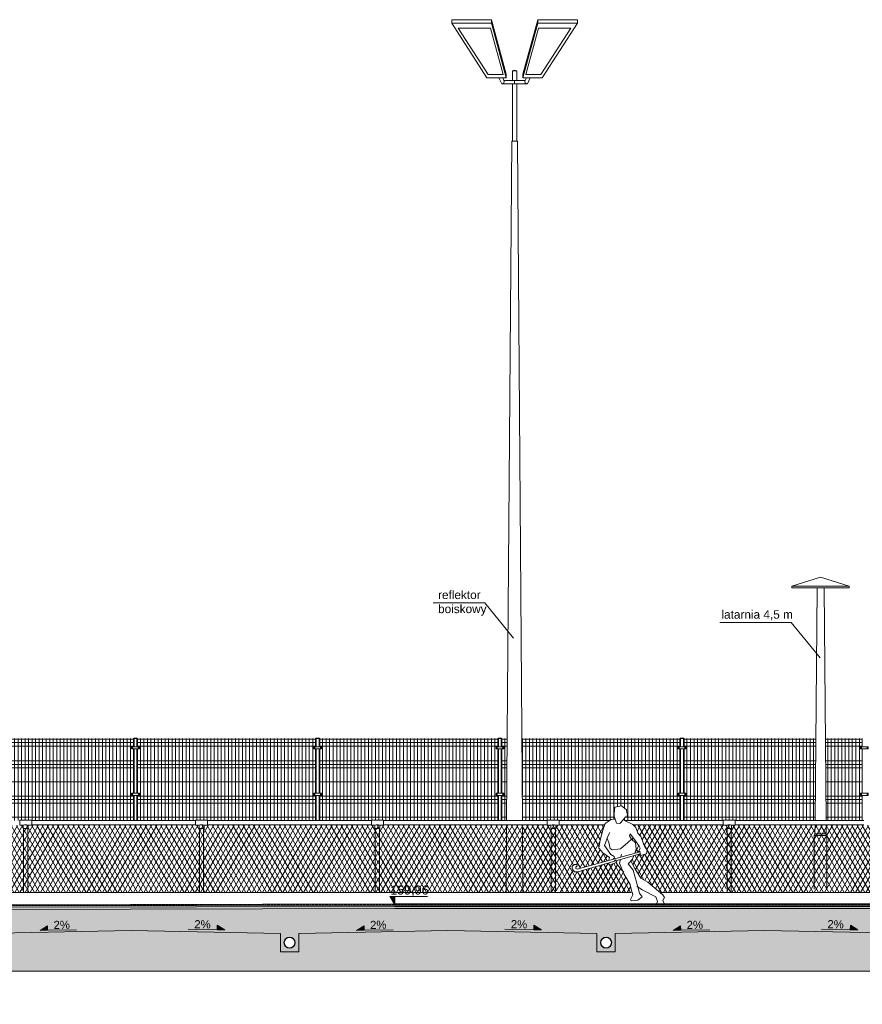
# Model space of a CAD drawing. Header units: millimetres. Extents: x 1962 to 3194, y -795 to -219.
# Tile 213 of 256: x 2627 to 2639, y -477 to -463. Entities that reach past the tile are written whole.
import ezdxf

# ---------------------------------------------------------------- set-up
doc = ezdxf.new("R2010")
doc.units = ezdxf.units.MM
for name, color, linetype, lineweight in [('A_boisko reflektory', 74, 'Continuous', 9), ('A_elewacje kolorystyka', 252, 'Continuous', 9), ('A_flagi przekrojowe', 92, 'Continuous', 9), ('A_hatch przekroje', 125, 'Continuous', 9), ('A_koty wysokośc.', 53, 'Continuous', 9), ('A_latarnie', 22, 'Continuous', 9), ('A_ludzie', 53, 'Continuous', 9), ('A_ogrodzenie 1_2m', 34, 'Continuous', 9), ('A_ogrodzenie 2_4m', 45, 'Continuous', 9), ('A_przekrojowe', 42, 'Continuous', 9)]:
    doc.layers.add(name, color=color, linetype=linetype, lineweight=lineweight)
doc.styles.get("Standard").update_dxf_attribs({"font": 'arial.ttf'})
pattern_1 = [(60, (-2727.07416, 476.21527), (-0.0549926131, 0.03175), []), (120, (-2727.07416, 476.21527), (-0.0549926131, -0.03175), [])]

# ---------------------------------------------------------------- blocks, each defined once
blk = doc.blocks.new('zw$CA91')
at = {"layer": 'A_koty wysokośc.'}
h = blk.add_hatch(color=256, dxfattribs=at)
h.dxf.hatch_style = 1
h.paths.add_polyline_path([(-0.448, 0.753), (0, 0), (0, 0.753)])
blk.add_lwpolyline([(2.874, 0.753), (-0.448, 0.753), (0, 0), (0, 0.753)], dxfattribs=at)
blk = doc.blocks.new('zw$82A4')
at = {"layer": 'A_boisko reflektory'}
for p, q in [((-0.893, 12.574), (-0.33, 12.574)), ((-0.893, 12.524), (-0.893, 12.574)), ((-0.893, 12.524), (-0.33, 12.524)), ((-0.893, 12.524), (-0.394, 11.75)), ((-0.119, 11.801), (-0.33, 12.574)), ((-0.33, 12.524), (-0.33, 12.574)), ((-0.119, 11.75), (-0.33, 12.524)), ((0.119, 11.801), (0.33, 12.574)), ((0.119, 11.75), (0.33, 12.524)), ((0.893, 12.574), (0.33, 12.574)), ((0.33, 12.524), (0.33, 12.574)), ((0.893, 12.524), (0.33, 12.524)), ((0.893, 12.524), (0.394, 11.75)), ((0.893, 12.524), (0.893, 12.574)), ((-0.802, 12.454), (-0.342, 12.454)), ((-0.802, 12.454), (-0.375, 11.793)), ((-0.162, 11.793), (-0.342, 12.454)), ((0.162, 11.793), (0.342, 12.454)), ((0.802, 12.454), (0.342, 12.454)), ((0.802, 12.454), (0.375, 11.793)), ((-0.375, 11.793), (-0.162, 11.793)), ((-0.119, 11.75), (-0.119, 11.801)), ((-0.03, 11.849), (0.03, 11.849)), ((-0.03, 11.849), (-0.03, 11.712)), ((0.03, 11.849), (0.03, 11.712)), ((0.119, 11.75), (0.119, 11.801)), ((0.375, 11.793), (0.162, 11.793)), ((-0.394, 11.75), (-0.119, 11.75)), ((-0.183, 11.662), (-0.223, 11.75)), ((0.181, 11.662), (-0.183, 11.662)), ((-0.151, 11.712), (-0.168, 11.75)), ((0.151, 11.712), (-0.151, 11.712)), ((-0.03, 11.662), (-0.03, 10.849)), ((0, 11.712), (0, 11.662)), ((0.03, 11.662), (0.03, 10.849)), ((0.394, 11.75), (0.119, 11.75)), ((0.151, 11.712), (0.168, 11.75)), ((0.183, 11.662), (0.223, 11.75)), ((-0.113, 1.19), (-0.04, 10.849)), ((-0.04, 10.849), (0.04, 10.849)), ((0.113, 1.19), (0.04, 10.849)), ((-0.119, 0.166), (-0.114, 1.13)), ((0.119, 0.166), (0.114, 1.13))]:
    blk.add_line(p, q, dxfattribs=at)
for centre, radius, start, end in [((0, 11.781), 0.0744, 66.2061, 113.7939), ((-0.182, 11.697), 0.0348, 268.7223, 25.8045), ((0.182, 11.697), 0.0348, 154.1955, 271.2777)]:
    blk.add_arc(centre, radius, start, end, dxfattribs=at)
blk = doc.blocks.new('zw$5246')
at = {"layer": 'A_ogrodzenie 2_4m'}
blk.add_lwpolyline([(-0.095, 0.015), (0.015, 0.015), (0.015, -0.015), (-0.095, -0.015), (-0.095, 0.015)], dxfattribs=at)
for centre in [(-0.085, 0), (0.005, 0)]:
    blk.add_circle(centre, 0.006, dxfattribs=at)
blk = doc.blocks.new('zw$874D')
at = {"layer": 'A_ogrodzenie 2_4m'}
for p, q in [((0.07, -1.169), (0.07, 0)), ((0.12, -1.169), (0.12, 0)), ((0.17, -1.169), (0.17, 0)), ((0.22, -1.169), (0.22, 0)), ((0.27, -1.169), (0.27, 0)), ((0.32, -1.169), (0.32, 0)), ((0.42, -1.169), (0.42, 0)), ((0.52, -1.169), (0.52, 0)), ((0.57, -1.169), (0.57, 0)), ((0.03, -0.12), (0.03, 0)), ((0.03, -0.01), (2.56, -0.01)), ((0.03, -0.06), (2.56, -0.06)), ((0.03, -0.11), (2.56, -0.11)), ((0.37, -1.169), (0.37, 0)), ((0.47, -1.169), (0.47, 0)), ((0.62, -1.169), (0.62, 0)), ((0.67, -1.169), (0.67, 0)), ((0.72, -1.169), (0.72, 0)), ((0.77, -1.169), (0.77, 0)), ((0.82, -1.169), (0.82, 0)), ((0.87, -1.169), (0.87, 0)), ((0.92, -1.169), (0.92, 0)), ((0.97, -1.169), (0.97, 0)), ((1.02, -1.169), (1.02, 0)), ((1.07, -1.169), (1.07, 0)), ((1.12, -1.169), (1.12, 0)), ((1.17, -1.169), (1.17, 0)), ((1.22, -1.169), (1.22, 0)), ((1.27, -1.169), (1.27, 0)), ((1.32, -1.169), (1.32, 0)), ((1.37, -1.169), (1.37, 0)), ((1.42, -1.169), (1.42, 0)), ((1.47, -1.169), (1.47, 0)), ((1.52, -1.164), (1.52, 0)), ((1.57, -1.164), (1.57, 0)), ((1.62, -1.164), (1.62, 0)), ((1.67, -1.169), (1.67, 0)), ((1.72, -1.169), (1.72, 0)), ((1.77, -1.164), (1.77, 0)), ((1.82, -1.164), (1.82, 0)), ((1.87, -1.164), (1.87, 0)), ((1.92, -1.164), (1.92, 0)), ((1.97, -1.169), (1.97, 0)), ((2.02, -1.169), (2.02, 0)), ((2.07, -1.169), (2.07, 0)), ((2.12, -1.169), (2.12, 0)), ((2.17, -1.169), (2.17, 0)), ((2.22, -1.169), (2.22, 0)), ((2.27, -1.169), (2.27, 0)), ((2.32, -1.169), (2.32, 0)), ((2.37, -1.169), (2.37, 0)), ((2.42, -1.169), (2.42, 0)), ((2.47, -1.169), (2.47, 0)), ((2.52, -1.169), (2.52, 0)), ((2.56, -0.12), (2.56, 0)), ((0.03, -0.78), (0.03, -0.15)), ((2.56, -0.78), (2.56, -0.15)), ((0.03, -0.32), (2.56, -0.32)), ((0.03, -0.37), (2.56, -0.37)), ((0.03, -0.42), (2.56, -0.42)), ((0.03, -0.62), (2.56, -0.62)), ((0.03, -1.169), (0.03, -0.81)), ((0.03, -0.82), (2.56, -0.82)), ((2.56, -1.169), (2.56, -0.81)), ((0.03, -0.87), (2.56, -0.87)), ((0.03, -0.92), (2.56, -0.92)), ((0.03, -1.12), (2.56, -1.12))]:
    blk.add_line(p, q, dxfattribs=at)
blk.add_lwpolyline([(0.025, -0.01), (0.02, -0.01), (0.02, 0), (-0.02, 0), (-0.02, -0.01), (-0.025, -0.01), (-0.025, 0.005), (0.025, 0.005)], close=True, dxfattribs=at)
for points in [[(0.02, -0.12), (0.02, 0), (-0.02, 0), (-0.02, -0.12)], [(-0.02, -0.15), (-0.02, -0.78)], [(0.02, -0.78), (0.02, -0.15)], [(-0.02, -0.81), (-0.02, -1.169)], [(0.02, -1.169), (0.02, -0.81)]]:
    blk.add_lwpolyline(points, dxfattribs=at)
at = {"layer": 'A_ogrodzenie 2_4m', "xscale": -1, "rotation": 179.9999999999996}
blk.add_blockref('zw$5246', (0.04, -0.135), dxfattribs=at)
at = {"layer": 'A_ogrodzenie 2_4m', "rotation": 359.9999999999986}
blk.add_blockref('zw$5246', (0.04, -0.795), dxfattribs=at)
blk = doc.blocks.new('zw$F3D2')
at = {"layer": 'A_ludzie'}
blk.add_lwpolyline([(-0.697, 1.299), (-0.7, 1.263), (-0.666, 1.164), (-0.619, 1.16), (-0.564, 1.217), (-0.538, 1.255), (-0.518, 1.249), (-0.505, 1.311), (-0.517, 1.307), (-0.523, 1.354), (-0.596, 1.409), (-0.69, 1.39)], close=True, dxfattribs=at)
for points in [[(-0.764, 0.674), (-0.86, 0.74), (-0.916, 0.807), (-0.897, 0.921), (-0.86, 1.064), (-0.826, 1.157), (-0.74, 1.217), (-0.677, 1.222)], [(-0.551, 1.236), (-0.551, 1.2), (-0.431, 1.145), (-0.389, 1.103), (-0.363, 1.021), (-0.317, 0.972), (-0.268, 0.835), (-0.23, 0.782), (-0.238, 0.726), (-0.326, 0.704), (-0.332, 0.765), (-0.354, 0.756), (-0.328, 0.81), (-0.341, 0.837), (-0.397, 0.912), (-0.47, 1.014), (-0.481, 0.983), (-0.452, 0.938), (-0.505, 0.887), (-0.608, 0.799), (-0.726, 0.785), (-0.757, 0.805), (-0.773, 0.889), (-0.799, 0.944)], [(-0.761, 1.03), (-0.784, 0.986), (-0.835, 0.848), (-0.746, 0.719), (-0.699, 0.692), (-0.692, 0.661), (-0.708, 0.66), (-0.706, 0.655)], [(-0.452, 0.938), (-0.393, 0.884), (-0.385, 0.796), (-0.406, 0.737)], [(-0.331, 0.757), (-1.225, 0.512), (-1.245, 0.521), (-1.244, 0.538), (-1.222, 0.557), (-1.229, 0.575), (-1.263, 0.577), (-1.295, 0.553), (-1.296, 0.515), (-1.261, 0.473), (-1.216, 0.47), (-0.329, 0.728)], [(-0.419, 0.702), (-0.437, 0.653), (-0.498, 0.585), (-0.428, 0.497), (-0.358, 0.238), (-0.34, 0.17), (-0.3, 0.117), (-0.364, 0.071), (-0.457, 0.058), (-0.465, 0.078), (-0.432, 0.144), (-0.456, 0.225), (-0.473, 0.292), (-0.562, 0.443), (-0.621, 0.597), (-0.61, 0.646)], [(-0.602, 0.683), (-0.594, 0.721)], [(-0.695, 0.63), (-0.674, 0.644), (-0.662, 0.608), (-0.758, 0.568), (-0.789, 0.594)], [(-0.773, 0.636), (-0.764, 0.674)], [(-0.674, 0.604), (-0.605, 0.51), (-0.563, 0.467)], [(-0.376, 0.27), (-0.299, 0.216), (-0.105, 0.116), (-0.081, 0.051), (-0.1, 0.009), (0, 0), (0.014, 0.021), (-0.006, 0.065), (0.016, 0.109), (-0.008, 0.145), (-0.218, 0.323), (-0.317, 0.384), (-0.406, 0.517), (-0.459, 0.629)]]:
    blk.add_lwpolyline(points, dxfattribs=at)
blk = doc.blocks.new('zw$572')
at = {"layer": 'A_koty wysokośc.'}
h = blk.add_hatch(color=256, dxfattribs=at)
h.dxf.hatch_style = 1
h.paths.add_polyline_path([(0.12, 0.072), (0, 0), (0.12, 0)])
blk.add_line((0.12, 0), (0.578, 0), dxfattribs=at)
blk.add_lwpolyline([(0.12, 0), (0.12, 0.072), (0, 0), (0.12, 0)], close=True, dxfattribs=at)
blk = doc.blocks.new('zw$607D')
at = {"layer": 'A_hatch przekroje'}
h = blk.add_hatch(dxfattribs=at)
h.set_pattern_fill('EARTH2', color=256, scale=0.03, angle=69.9782, style=2)
h.set_pattern_definition([(225, (-78.4693, 4.5083), (1e-16, -1.077631), [0.3429, -0.4191]), (225, (-78.2268, 4.2658), (1e-16, -1.077631), [0.3429, -0.4191]), (225, (-78.2861, 4.3251), (1e-16, -1.077631), [0.35052, -0.41148]), (225, (-78.34535, 4.3843), (1e-16, -1.077631), [0.35052, -0.41148]), (225, (-78.4046, 4.4436), (1e-16, -1.077631), [0.35052, -0.41148]), (225, (-78.4046, 4.9824), (1e-16, -1.077631), [0.3429, -0.4191]), (225, (-78.34535, 4.92315), (1e-16, -1.077631), [0.3429, -0.4191]), (225, (-78.2861, 4.8639), (1e-16, -1.077631), [0.3429, -0.4191]), (225, (-78.2268, 4.8046), (1e-16, -1.077631), [0.3429, -0.4191]), (225, (-78.4693, 5.0471), (1e-16, -1.077631), [0.3429, -0.4191]), (315, (-78.98654, 4.5298), (1.077631, 0), [0.3429, -0.4191]), (315, (-78.7387, 4.7777), (1.077631, 0), [0.3429, -0.4191]), (315, (-78.80334, 4.713), (1.077631, 0), [0.3429, -0.4191]), (315, (-78.8626, 4.65374), (1.077631, 0), [0.3429, -0.4191]), (315, (-78.9219, 4.5945), (1.077631, 0), [0.3429, -0.4191]), (315, (-78.3831, 4.5945), (1.077631, 0), [0.35052, -0.41148]), (315, (-78.3238, 4.65374), (1.077631, 0), [0.35052, -0.41148]), (315, (-78.2645, 4.713), (1.077631, 0), [0.35052, -0.41148]), (315, (-78.1999, 4.7777), (1.077631, 0), [0.3429, -0.4191]), (315, (-78.4423, 4.5352), (1.077631, 0), [0.3429, -0.4191])])
h.paths.add_polyline_path([(-131.381, -0.95), (-128.549, -0.95), (-128.169, -0.671), (-127.401, -0.661), (-127.119, -0.929), (-126.319, -0.929), (-125.791, -0.54), (-24.028, -0.54), (-23.619, -0.929), (-22.819, -0.929), (-22.474, -0.674), (-5.389, -1.01), (-4.884, -0.5), (-0.615, -0.5), (-0.12, 0), (-5.989, 0), (-5.989, 0.02), (-6.069, 0.02), (-6.069, -0.03), (-6.269, -0.03), (-6.269, -0.11), (-6.069, -0.11), (-6.069, -0.16), (-6.069, -0.28), (-6.098, -0.299), (-6.109, -0.36), (-5.889, -0.36), (-5.889, -0.5), (-6.258, -0.5), (-24.369, -0.137), (-24.369, -0.04), (-24.109, -0.04), (-24.109, 0.09), (-24.209, 0.24), (-24.209, 0.34), (-24.269, 0.34), (-24.269, 0.24), (-24.369, 0.09), (-24.369, 0.047), (-26.825, -0.004), (-26.825, -0.264), (-27.085, -0.264), (-27.085, -0.004), (-30.312, 0.063), (-33.538, -0.004), (-33.538, -0.264), (-33.798, -0.264), (-33.798, -0.004), (-35.918, 0.04), (-38.038, -0.004), (-38.038, -0.264), (-38.298, -0.264), (-38.298, -0.004), (-40.418, 0.04), (-42.538, -0.004), (-42.538, -0.264), (-42.798, -0.264), (-42.798, -0.004), (-44.918, 0.04), (-47.038, -0.004), (-47.038, -0.264), (-47.298, -0.264), (-47.298, -0.004), (-49.418, 0.04), (-51.538, -0.004), (-51.538, -0.264), (-51.798, -0.264), (-51.798, -0.004), (-53.918, 0.04), (-56.038, -0.004), (-56.038, -0.264), (-56.298, -0.264), (-56.298, -0.004), (-58.418, 0.04), (-60.538, -0.004), (-60.538, -0.264), (-60.798, -0.264), (-60.798, -0.004), (-62.918, 0.04), (-65.038, -0.004), (-65.038, -0.264), (-65.298, -0.264), (-65.298, -0.004), (-67.418, 0.04), (-69.538, -0.004), (-69.538, -0.264), (-69.798, -0.264), (-69.798, -0.004), (-71.918, 0.04), (-74.038, -0.004), (-74.038, -0.264), (-74.298, -0.264), (-74.298, -0.004), (-76.418, 0.04), (-78.538, -0.004), (-78.538, -0.264), (-78.798, -0.264), (-78.798, -0.004), (-80.918, 0.04), (-83.038, -0.004), (-83.038, -0.264), (-83.298, -0.264), (-83.298, -0.004), (-85.418, 0.04), (-87.538, -0.004), (-87.538, -0.264), (-87.798, -0.264), (-87.798, -0.004), (-89.918, 0.04), (-92.038, -0.004), (-92.038, -0.264), (-92.298, -0.264), (-92.298, -0.004), (-94.418, 0.04), (-96.538, -0.004), (-96.538, -0.264), (-96.798, -0.264), (-96.798, -0.004), (-98.918, 0.04), (-101.038, -0.004), (-101.038, -0.264), (-101.298, -0.264), (-101.298, -0.004), (-103.418, 0.04), (-105.538, -0.004), (-105.538, -0.264), (-105.798, -0.264), (-105.798, -0.004), (-107.918, 0.04), (-110.038, -0.004), (-110.038, -0.264), (-110.298, -0.264), (-110.298, -0.004), (-112.418, 0.04), (-114.538, -0.004), (-114.538, -0.264), (-114.798, -0.264), (-114.798, -0.004), (-116.918, 0.04), (-119.038, -0.004), (-119.038, -0.264), (-119.298, -0.264), (-119.298, -0.004), (-121.418, 0.04), (-123.538, -0.004), (-123.538, -0.264), (-123.798, -0.264), (-123.798, -0.004), (-125.569, 0.033), (-125.569, 0.09), (-125.669, 0.24), (-125.669, 0.34), (-125.729, 0.34), (-125.729, 0.24), (-125.829, 0.09), (-125.829, 0.038), (-125.829, -0.04), (-125.569, -0.04), (-125.569, -0.137), (-128.149, -0.183), (-128.149, -0.08), (-127.929, -0.08), (-127.941, -0.019), (-127.969, 0), (-127.969, 0.3), (-128.049, 0.3), (-128.049, 0.27), (-132.649, 0.27)])
h.paths.add_polyline_path([(-128.149, -0.08), (-128.109, 0.2), (-128.049, 0.2), (-128.049, 0), (-128.049, -0.019), (-127.941, -0.019), (-127.929, -0.08)], flags=16)
h = blk.add_hatch(dxfattribs=at)
h.set_pattern_fill('LINE', color=256, scale=0.005, angle=114.9782, style=2)
h.set_pattern_definition([(90, (-163.449078, -3.115186), (-0.015875, -1e-15), [])])
h.paths.add_polyline_path([(-24.269, 0.34), (-24.269, 0.355), (-54.769, 0.416), (-95.169, 0.416), (-125.669, 0.355), (-125.669, 0.34), (-95.169, 0.401), (-54.769, 0.401)])
h = blk.add_hatch(color=251, dxfattribs=at)
h.dxf.hatch_style = 2
h.paths.add_polyline_path([(-24.269, 0.34), (-24.269, 0.32), (-54.769, 0.381), (-95.169, 0.381), (-125.669, 0.32), (-125.669, 0.34), (-95.169, 0.401), (-54.769, 0.401)])
h = blk.add_hatch(dxfattribs=at)
h.set_pattern_fill('CONC', color=256, scale=0.005, angle=324.9782, style=2)
h.set_pattern_definition([(300, (-163.31836, -3.17903), (0.10998523, 0.0635), [0, -0.127]), (300, (-163.35622, -3.20236), (0.10998523, 0.0635), [0, -0.127]), (300, (-163.29493, -3.17137), (0.10998523, 0.0635), [0, -0.127]), (278.1986, (-163.36204, -3.13386), (0.080514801, -0.393455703), [0.01367828, -0.67023767]), (156.8699, (-163.36009, -3.147398), (0.410470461, -0.202955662), [0.00635, -0.62865]), (70.6013, (-163.36593, -3.144904), (-0.342411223, -0.9309261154), [0.01170876, -1.15917332]), (146.5651, (-163.400083, -3.11623), (-0.173485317, 0.04648505), [0.00283985, -0.28114079]), (266.3099, (-163.402453, -3.114664), (0.017014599, -0.283470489), [0.00457911, -0.45332599]), (48.4349, (-163.402748, -3.119233), (0.156470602, 0.236985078), [0.00401612, -0.39759318]), (165, (-163.37044, -3.19297), (-0.10998526, -0.06350002), [0.0053881, -0.17421695]), (300, (-163.37565, -3.19157), (0.17348523, -0.04648523), [0.00762, -0.11938]), (75, (-163.37184, -3.19817), (-0.06350002, 0.10998526), [0.0053881, -0.17421695]), (191.5651, (-163.30767, -3.13913), (0.283470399, 0.017014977), [0.00401612, -0.39759318]), (300, (-163.3116, -3.13994), (0.17348523, -0.04648523), [0.00635, -0.12065]), (83.1301, (-163.30843, -3.145435), (0.0294704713, 0.4569556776), [0.00635, -0.62865]), (153.6901, (-163.340226, -3.080204), (0.236985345, -0.156470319), [0.00457911, -0.45332599]), (281.5651, (-163.34433, -3.078174), (-0.017014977, 0.283470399), [0.00803224, -0.39357706]), (66.8699, (-163.34272, -3.086043), (-0.202955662, -0.410470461), [0.00635, -0.62865]), (300, (-163.32621, -3.11464), (0.10998523, 0.0635), [0, -0.127]), (300, (-163.37195, -3.10145), (0.10998523, 0.0635), [0, -0.127]), (300, (-163.39487, -3.15574), (0.10998523, 0.0635), [0, -0.127]), (300, (-163.34363, -3.16576), (0.10998523, 0.0635), [0, -0.127]), (300, (-163.34334, -3.12306), (0.10998523, 0.0635), [0, -0.127]), (300, (-163.35401, -3.09696), (0.10998523, 0.0635), [0, -0.127]), (300, (-163.3549, -3.11067), (0.10998523, 0.0635), [0, -0.127]), (300, (-163.38383, -3.12151), (0.10998523, 0.0635), [0, -0.127]), (300, (-163.39467, -3.09258), (0.10998523, 0.0635), [0, -0.127]), (300, (-163.36874, -3.07907), (0.10998523, 0.0635), [0, -0.127]), (300, (-163.34645, -3.0618), (0.10998523, 0.0635), [0, -0.127]), (300, (-163.32237, -3.09336), (0.10998523, 0.0635), [0, -0.127]), (300, (-163.304, -3.11501), (0.10998523, 0.0635), [0, -0.127]), (300, (-163.28617, -3.15605), (0.10998523, 0.0635), [0, -0.127]), (300, (-163.33551, -3.14934), (0.10998523, 0.0635), [0, -0.127]), (300, (-163.32206, -3.12691), (0.10998523, 0.0635), [0, -0.127]), (300, (-163.36977, -3.16619), (0.10998523, 0.0635), [0, -0.127]), (300, (-163.39432, -3.13637), (0.10998523, 0.0635), [0, -0.127]), (300, (-163.39947, -3.18333), (0.10998523, 0.0635), [0, -0.127]), (300, (-163.41383, -3.14323), (0.10998523, 0.0635), [0, -0.127]), (300, (-163.43744, -3.10994), (0.10998523, 0.0635), [0, -0.127]), (300, (-163.43532, -3.12631), (0.10998523, 0.0635), [0, -0.127]), (300, (-163.41929, -3.11852), (0.10998523, 0.0635), [0, -0.127]), (300, (-163.39434, -3.20237), (0.10998523, 0.0635), [0, -0.127]), (300, (-163.34163, -3.18953), (0.10998523, 0.0635), [0, -0.127]), (300, (-163.31181, -3.16498), (0.10998523, 0.0635), [0, -0.127]), (300, (-163.42021, -3.16011), (0.10998523, 0.0635), [0, -0.127])])
h.paths.add_polyline_path([(-24.269, 0.29), (-24.269, 0.32), (-54.769, 0.381), (-95.169, 0.381), (-125.669, 0.32), (-125.669, 0.29), (-95.169, 0.351), (-54.769, 0.351)])
h = blk.add_hatch(dxfattribs=at)
h.set_pattern_fill('CONCRE', color=256, scale=0.008, angle=245.0218, style=2)
h.set_pattern_definition([(220.0436, (-78.46928, 3.991), (-0.0248279, -0.28629365), [0.0254, -0.1778]), (310.0436, (-78.46928, 3.991), (0.28629365, -0.0248279), [0.0254, -0.1778]), (355.0436, (-78.48872, 3.97466), (0.15556077, 0.1307329), [0.035921, -0.2514472]), (220.0436, (-78.41518, 3.88716), (-0.0248279, -0.28629365), [0.0254, -0.1778]), (265.0436, (-78.43308, 3.88871), (0.1307329, -0.15556077), [0.0179605, -0.2694077]), (355.0436, (-78.43308, 3.88871), (0.15556077, 0.1307329), [0.0179605, -0.2694077]), (220.0436, (-78.44084, 3.79924), (-0.0248279, -0.28629365), [0.035921, -0.167279]), (265.0436, (-78.44084, 3.79924), (0.1307329, -0.15556077), [0.0254, -0.2619682]), (355.0436, (-78.46834, 3.77613), (0.15556077, 0.1307329), [0.0254, -0.2619682]), (310.0436, (-78.54354, 3.86223), (0.28629365, -0.0248279), [0.0254, -0.1778]), (265.0436, (-78.54354, 3.86223), (0.1307329, -0.15556077), [0.0179605, -0.2694077]), (355.0436, (-78.5451, 3.84434), (0.15556077, 0.1307329), [0.0179605, -0.2694077]), (220.0436, (-78.45604, 3.93577), (-0.0248279, -0.28629365), [0.0127, -0.17018]), (220.0436, (-78.54003, 3.79883), (-0.0248279, -0.28629365), [0.0127, -0.17018]), (310.0436, (-78.47507, 3.82024), (0.28629365, -0.0248279), [0.0127, -0.17018]), (355.0436, (-78.56805, 3.8914), (0.15556077, 0.1307329), [0.0179605, -0.2694077]), (355.0436, (-78.41012, 3.84165), (0.15556077, 0.1307329), [0.0179605, -0.2694077]), (265.0436, (-78.4993, 3.87868), (0.1307329, -0.15556077), [0.0179605, -0.2694077]), (310.0436, (-78.5064, 3.92662), (0.28629365, -0.0248279), [0.003175, -0.200025]), (310.0436, (-78.45855, 3.85486), (0.28629365, -0.0248279), [0.003175, -0.200025]), (310.0436, (-78.509, 3.76684), (0.28629365, -0.0248279), [0.003175, -0.200025]), (310.0436, (-78.58088, 3.84744), (0.28629365, -0.0248279), [0.003175, -0.200025])])
h.paths.add_polyline_path([(-125.669, 0.24), (-125.669, 0.29), (-95.169, 0.351), (-54.769, 0.351), (-24.269, 0.29), (-24.269, 0.24), (-24.369, 0.09), (-24.369, 0.047), (-26.825, -0.004), (-26.825, -0.264), (-27.085, -0.264), (-27.085, -0.004), (-30.312, 0.063), (-33.538, -0.004), (-33.538, -0.264), (-33.798, -0.264), (-33.798, -0.004), (-35.918, 0.04), (-38.038, -0.004), (-38.038, -0.264), (-38.298, -0.264), (-38.298, -0.004), (-40.418, 0.04), (-42.538, -0.004), (-42.538, -0.264), (-42.798, -0.264), (-42.798, -0.004), (-44.918, 0.04), (-47.038, -0.004), (-47.038, -0.264), (-47.298, -0.264), (-47.298, -0.004), (-49.418, 0.04), (-51.538, -0.004), (-51.538, -0.264), (-51.798, -0.264), (-51.798, -0.004), (-53.918, 0.04), (-56.038, -0.004), (-56.038, -0.264), (-56.298, -0.264), (-56.298, -0.004), (-58.418, 0.04), (-60.538, -0.004), (-60.538, -0.264), (-60.798, -0.264), (-60.798, -0.004), (-62.918, 0.04), (-65.038, -0.004), (-65.038, -0.264), (-65.298, -0.264), (-65.298, -0.004), (-67.418, 0.04), (-69.538, -0.004), (-69.538, -0.264), (-69.798, -0.264), (-69.798, -0.004), (-71.918, 0.04), (-74.038, -0.004), (-74.038, -0.264), (-74.298, -0.264), (-74.298, -0.004), (-76.418, 0.04), (-78.538, -0.004), (-78.538, -0.264), (-78.798, -0.264), (-78.798, -0.004), (-80.918, 0.04), (-83.038, -0.004), (-83.038, -0.264), (-83.298, -0.264), (-83.298, -0.004), (-85.418, 0.04), (-87.538, -0.004), (-87.538, -0.264), (-87.798, -0.264), (-87.798, -0.004), (-89.918, 0.04), (-92.038, -0.004), (-92.038, -0.264), (-92.298, -0.264), (-92.298, -0.004), (-94.418, 0.04), (-96.538, -0.004), (-96.538, -0.264), (-96.798, -0.264), (-96.798, -0.004), (-98.918, 0.04), (-101.038, -0.004), (-101.038, -0.264), (-101.298, -0.264), (-101.298, -0.004), (-103.418, 0.04), (-105.538, -0.004), (-105.538, -0.264), (-105.798, -0.264), (-105.798, -0.004), (-107.918, 0.04), (-110.038, -0.004), (-110.038, -0.264), (-110.298, -0.264), (-110.298, -0.004), (-112.418, 0.04), (-114.538, -0.004), (-114.538, -0.264), (-114.798, -0.264), (-114.798, -0.004), (-116.918, 0.04), (-119.038, -0.004), (-119.038, -0.264), (-119.298, -0.264), (-119.298, -0.004), (-121.418, 0.04), (-123.538, -0.004), (-123.538, -0.264), (-123.798, -0.264), (-123.798, -0.004), (-125.569, 0.033), (-125.569, 0.09)])
h.paths.add_polyline_path([(-65.096, -0.1, 1), (-65.241, -0.168, 1)], flags=16)
edge = h.paths.add_edge_path()
edge.add_arc((-26.955, -0.134), 0.08, 24.9782, 384.9782)
edge = h.paths.add_edge_path()
edge.add_arc((-33.668, -0.134), 0.08, 24.9782, 384.9782)
edge = h.paths.add_edge_path()
edge.add_arc((-38.168, -0.134), 0.08, 24.9782, 384.9782)
edge = h.paths.add_edge_path()
edge.add_arc((-42.668, -0.134), 0.08, 24.9782, 384.9782)
edge = h.paths.add_edge_path()
edge.add_arc((-47.168, -0.134), 0.08, 24.9782, 384.9782)
edge = h.paths.add_edge_path()
edge.add_arc((-51.668, -0.134), 0.08, 24.9782, 384.9782)
edge = h.paths.add_edge_path()
edge.add_arc((-56.168, -0.134), 0.08, 24.9782, 384.9782)
edge = h.paths.add_edge_path()
edge.add_arc((-60.668, -0.134), 0.08, 24.9782, 384.9782)
edge = h.paths.add_edge_path()
edge.add_arc((-65.168, -0.134), 0.08, 24.9782, 384.9782)
edge = h.paths.add_edge_path()
edge.add_arc((-69.668, -0.134), 0.08, 24.9782, 384.9782)
edge = h.paths.add_edge_path()
edge.add_arc((-74.168, -0.134), 0.08, 24.9782, 384.9782)
edge = h.paths.add_edge_path()
edge.add_arc((-78.668, -0.134), 0.08, 24.9782, 384.9782)
edge = h.paths.add_edge_path()
edge.add_arc((-83.168, -0.134), 0.08, 24.9782, 384.9782)
edge = h.paths.add_edge_path()
edge.add_arc((-87.668, -0.134), 0.08, 24.9782, 384.9782)
edge = h.paths.add_edge_path()
edge.add_arc((-92.168, -0.134), 0.08, 24.9782, 384.9782)
edge = h.paths.add_edge_path()
edge.add_arc((-96.668, -0.134), 0.08, 24.9782, 384.9782)
edge = h.paths.add_edge_path()
edge.add_arc((-101.168, -0.134), 0.08, 24.9782, 384.9782)
edge = h.paths.add_edge_path()
edge.add_arc((-105.668, -0.134), 0.08, 24.9782, 384.9782)
edge = h.paths.add_edge_path()
edge.add_arc((-110.168, -0.134), 0.08, 24.9782, 384.9782)
edge = h.paths.add_edge_path()
edge.add_arc((-114.668, -0.134), 0.08, 24.9782, 384.9782)
edge = h.paths.add_edge_path()
edge.add_arc((-119.168, -0.134), 0.08, 24.9782, 384.9782)
edge = h.paths.add_edge_path()
edge.add_arc((-123.668, -0.134), 0.08, 24.9782, 384.9782)
at = {"layer": 'A_ogrodzenie 1_2m'}
h = blk.add_hatch(dxfattribs=at)
h.set_pattern_fill('DIAMONDS', color=256, scale=0.02, style=2)
h.set_pattern_definition(pattern_1)
h.paths.add_polyline_path([(-117.879, 1.531), (-92.879, 1.531), (-92.879, 0.577), (-117.879, 0.577)])
h = blk.add_hatch(dxfattribs=at)
h.set_pattern_fill('DIAMONDS', color=256, scale=0.02, style=2)
h.set_pattern_definition(pattern_1)
h.paths.add_polyline_path([(-90.459, 0.577), (-90.459, 1.531), (-87.169, 1.531), (-87.169, 0.577)])
at = {"layer": 'A_flagi przekrojowe'}
for points in [[(-93.482, 4.192), (-93.892, 4.696), (-94.625, 4.696)], [(-89.127, 3.913), (-89.537, 4.417), (-90.552, 4.417)]]:
    blk.add_lwpolyline(points, dxfattribs=at)
at = {"layer": 'A_hatch przekroje'}
for q in [(-125.669, 0.355), (-54.769, 0.416)]:
    blk.add_line((-95.169, 0.416), q, dxfattribs=at)
blk.add_lwpolyline([(-132.649, 0.27), (-131.381, -0.95), (-128.549, -0.95), (-128.169, -0.671), (-127.401, -0.661), (-127.119, -0.929), (-126.319, -0.929), (-125.791, -0.54), (-24.028, -0.54), (-23.619, -0.929), (-22.819, -0.929), (-22.474, -0.674), (-5.389, -1.01), (-4.884, -0.5), (-0.615, -0.5), (-0.12, 0)], dxfattribs=at)
at = {"layer": 'A_latarnie'}
for p, q in [((-89.527, 4.931), (-88.712, 4.931)), ((-89.527, 4.911), (-88.712, 4.911)), ((-89.198, 1.601), (-89.169, 4.911)), ((-89.041, 1.601), (-89.069, 4.911)), ((-89.199, 1.411), (-89.198, 1.541)), ((-89.039, 1.411), (-89.04, 1.541)), ((-89.199, 1.411), (-89.209, 1.391)), ((-89.199, 1.411), (-89.039, 1.411)), ((-89.039, 1.411), (-89.029, 1.391)), ((-89.209, 1.391), (-89.029, 1.391)), ((-89.209, 1.391), (-89.209, 0.627)), ((-89.029, 1.391), (-89.029, 0.627))]:
    blk.add_line(p, q, dxfattribs=at)
blk.add_lwpolyline([(-89.527, 4.911), (-89.527, 4.931), (-89.119, 5.061), (-88.712, 4.931), (-88.712, 4.911)], dxfattribs=at)
at = {"layer": 'A_ogrodzenie 1_2m'}
for p, q in [((-100.334, 1.601), (-98.004, 1.601)), ((-100.334, 1.541), (-98.004, 1.541)), ((-97.834, 1.601), (-95.504, 1.601)), ((-97.834, 1.541), (-95.504, 1.541)), ((-95.334, 1.601), (-93.004, 1.601)), ((-95.334, 1.541), (-93.004, 1.541)), ((-92.834, 1.601), (-92.12, 1.601)), ((-92.834, 1.541), (-92.187, 1.541)), ((-91.906, 1.601), (-90.504, 1.601)), ((-91.78, 1.541), (-90.504, 1.541)), ((-90.334, 1.601), (-88.504, 1.601)), ((-90.334, 1.541), (-88.504, 1.541)), ((-100.449, 0.577), (-100.449, 1.491)), ((-100.389, 0.577), (-100.389, 1.491)), ((-97.949, 0.577), (-97.949, 1.491)), ((-97.889, 0.577), (-97.889, 1.491)), ((-95.449, 0.577), (-95.449, 1.491)), ((-95.389, 0.577), (-95.389, 1.491)), ((-92.949, 0.577), (-92.949, 1.491)), ((-92.889, 0.577), (-92.889, 1.491)), ((-92.879, 1.491), (-92.856, 1.531)), ((-92.879, 1.364), (-92.783, 1.531)), ((-92.879, 1.237), (-92.71, 1.531)), ((-92.879, 1.11), (-92.636, 1.531)), ((-92.879, 0.983), (-92.563, 1.531)), ((-92.879, 0.856), (-92.49, 1.531)), ((-92.879, 0.729), (-92.416, 1.531)), ((-92.879, 0.602), (-92.343, 1.531)), ((-92.534, 0.926), (-92.879, 1.524)), ((-92.47, 0.943), (-92.81, 1.531)), ((-92.407, 0.961), (-92.736, 1.531)), ((-92.344, 0.978), (-92.663, 1.531)), ((-92.59, 0.977), (-92.27, 1.531)), ((-92.281, 0.995), (-92.59, 1.531)), ((-92.548, 0.922), (-92.196, 1.531)), ((-92.217, 1.013), (-92.517, 1.531)), ((-92.268, 1.227), (-92.443, 1.531)), ((-92.251, 1.326), (-92.37, 1.531)), ((-92.228, 1.413), (-92.297, 1.531)), ((-92.203, 1.496), (-92.223, 1.531)), ((-91.761, 1.522), (-91.756, 1.531)), ((-91.728, 1.453), (-91.683, 1.531)), ((-91.712, 0.846), (-91.316, 1.531)), ((-91.159, 0.577), (-91.71, 1.531)), ((-91.69, 1.392), (-91.61, 1.531)), ((-91.673, 0.787), (-91.243, 1.531)), ((-91.655, 1.326), (-91.536, 1.531)), ((-91.086, 0.577), (-91.637, 1.531)), ((-91.627, 1.247), (-91.463, 1.531)), ((-91.619, 0.753), (-91.17, 1.531)), ((-91.588, 1.188), (-91.39, 1.531)), ((-91.566, 0.718), (-91.096, 1.531)), ((-91.012, 0.577), (-91.563, 1.531)), ((-91.516, 0.677), (-91.023, 1.531)), ((-90.939, 0.577), (-91.49, 1.531)), ((-91.467, 0.635), (-90.95, 1.531)), ((-91.418, 0.593), (-90.876, 1.531)), ((-90.866, 0.577), (-91.417, 1.531)), ((-91.354, 0.577), (-90.803, 1.531)), ((-90.792, 0.577), (-91.343, 1.531)), ((-91.281, 0.577), (-90.73, 1.531)), ((-90.719, 0.577), (-91.27, 1.531)), ((-91.207, 0.577), (-90.656, 1.531)), ((-90.646, 0.577), (-91.197, 1.531)), ((-91.134, 0.577), (-90.583, 1.531)), ((-90.572, 0.577), (-91.123, 1.531)), ((-91.061, 0.577), (-90.51, 1.531)), ((-90.499, 0.577), (-91.05, 1.531)), ((-90.988, 0.577), (-90.459, 1.492)), ((-90.459, 0.635), (-90.977, 1.531)), ((-90.459, 0.762), (-90.903, 1.531)), ((-90.459, 0.889), (-90.83, 1.531)), ((-90.459, 1.016), (-90.757, 1.531)), ((-90.459, 1.143), (-90.683, 1.531)), ((-90.459, 1.27), (-90.61, 1.531)), ((-90.459, 1.397), (-90.537, 1.531)), ((-90.459, 1.524), (-90.463, 1.531)), ((-90.449, 0.577), (-90.449, 1.491)), ((-90.389, 0.577), (-90.389, 1.491)), ((-92.631, 0.968), (-92.879, 1.397)), ((-92.479, 0.577), (-92.879, 1.27)), ((-92.461, 0.946), (-92.255, 1.302)), ((-91.798, 1.332), (-91.783, 1.357)), ((-91.751, 1.287), (-91.743, 1.301)), ((-91.232, 0.577), (-91.639, 1.281)), ((-90.914, 0.577), (-90.459, 1.365)), ((-92.552, 0.577), (-92.879, 1.143)), ((-92.374, 0.97), (-92.25, 1.184)), ((-92.287, 0.994), (-92.205, 1.135)), ((-92.154, 1.03), (-92.226, 1.155)), ((-91.786, 0.972), (-91.697, 1.125)), ((-91.757, 1.148), (-91.701, 1.245)), ((-91.711, 1.152), (-91.74, 1.202)), ((-91.379, 0.577), (-91.696, 1.126)), ((-91.306, 0.577), (-91.619, 1.12)), ((-90.841, 0.577), (-90.459, 1.238)), ((-92.625, 0.577), (-92.879, 1.016)), ((-92.381, 0.577), (-92.138, 0.997)), ((-92.307, 0.577), (-92.07, 0.987)), ((-92.199, 1.018), (-92.153, 1.098)), ((-91.892, 0.577), (-92.135, 0.998)), ((-91.819, 0.577), (-92.059, 0.992)), ((-91.631, 0.76), (-91.798, 1.048)), ((-91.504, 0.666), (-91.759, 1.108)), ((-91.751, 0.905), (-91.628, 1.118)), ((-90.768, 0.577), (-90.459, 1.111)), ((-90.694, 0.577), (-90.459, 0.984)), ((-92.699, 0.577), (-92.879, 0.889)), ((-92.821, 0.577), (-92.635, 0.897)), ((-92.747, 0.577), (-92.577, 0.871)), ((-92.674, 0.577), (-92.491, 0.894)), ((-92.601, 0.577), (-92.402, 0.92)), ((-92.405, 0.577), (-92.576, 0.871)), ((-92.527, 0.577), (-92.314, 0.946)), ((-92.332, 0.577), (-92.512, 0.888)), ((-92.454, 0.577), (-92.226, 0.971)), ((-92.259, 0.577), (-92.449, 0.906)), ((-92.185, 0.577), (-92.386, 0.925)), ((-92.112, 0.577), (-92.324, 0.943)), ((-92.039, 0.577), (-92.261, 0.961)), ((-92.234, 0.577), (-92.005, 0.973)), ((-91.965, 0.577), (-92.198, 0.98)), ((-92.161, 0.577), (-91.964, 0.917)), ((-92.087, 0.577), (-91.923, 0.861)), ((-90.621, 0.577), (-90.459, 0.857)), ((-92.772, 0.577), (-92.879, 0.762)), ((-92.014, 0.577), (-91.888, 0.795)), ((-91.941, 0.577), (-91.851, 0.732)), ((-90.548, 0.577), (-90.459, 0.73)), ((-119.517, 0.577), (-91.811, 0.577)), ((-92.874, 0.627), (-92.879, 0.635)), ((-91.867, 0.577), (-91.82, 0.66)), ((-91.398, 0.577), (-88.359, 0.577))]:
    blk.add_line(p, q, dxfattribs=at)
for points in [[(-100.454, 1.491), (-100.384, 1.491), (-100.384, 1.536), (-100.334, 1.536), (-100.334, 1.606), (-100.504, 1.606), (-100.504, 1.536), (-100.454, 1.536)], [(-97.954, 1.491), (-97.884, 1.491), (-97.884, 1.536), (-97.834, 1.536), (-97.834, 1.606), (-98.004, 1.606), (-98.004, 1.536), (-97.954, 1.536)], [(-95.454, 1.491), (-95.384, 1.491), (-95.384, 1.536), (-95.334, 1.536), (-95.334, 1.606), (-95.504, 1.606), (-95.504, 1.536), (-95.454, 1.536)], [(-92.954, 1.491), (-92.884, 1.491), (-92.884, 1.536), (-92.834, 1.536), (-92.834, 1.606), (-93.004, 1.606), (-93.004, 1.536), (-92.954, 1.536)], [(-90.454, 1.491), (-90.384, 1.491), (-90.384, 1.536), (-90.334, 1.536), (-90.334, 1.606), (-90.504, 1.606), (-90.504, 1.536), (-90.454, 1.536)]]:
    blk.add_lwpolyline(points, close=True, dxfattribs=at)
for centre in [(-100.419, 1.416), (-97.919, 1.416), (-95.419, 1.416), (-92.919, 1.416), (-90.419, 1.416)]:
    blk.add_arc(centre, 0.125, 73.7398, 106.2602, dxfattribs=at)
at = {"layer": 'A_ogrodzenie 2_4m'}
for p, q in [((-93.648, 2.65), (-93.648, 2.77)), ((-93.648, 2.76), (-93.576, 2.76)), ((-93.648, 2.71), (-93.576, 2.71)), ((-93.648, 2.66), (-93.576, 2.66)), ((-93.608, 1.601), (-93.608, 2.77)), ((-93.363, 2.76), (-91.118, 2.76)), ((-93.362, 2.71), (-91.118, 2.71)), ((-93.362, 2.66), (-91.118, 2.66)), ((-93.358, 1.967), (-93.358, 2.77)), ((-93.308, 1.601), (-93.308, 2.77)), ((-93.258, 1.601), (-93.258, 2.77)), ((-93.208, 1.601), (-93.208, 2.77)), ((-93.158, 1.601), (-93.158, 2.77)), ((-93.108, 1.601), (-93.108, 2.77)), ((-93.058, 1.601), (-93.058, 2.77)), ((-93.008, 1.601), (-93.008, 2.77)), ((-92.958, 1.601), (-92.958, 2.77)), ((-92.908, 1.601), (-92.908, 2.77)), ((-92.858, 1.601), (-92.858, 2.77)), ((-92.808, 1.601), (-92.808, 2.77)), ((-92.758, 1.601), (-92.758, 2.77)), ((-92.708, 1.601), (-92.708, 2.77)), ((-92.658, 1.601), (-92.658, 2.77)), ((-92.608, 1.601), (-92.608, 2.77)), ((-92.558, 1.601), (-92.558, 2.77)), ((-92.508, 1.601), (-92.508, 2.77)), ((-92.458, 1.601), (-92.458, 2.77)), ((-92.408, 1.601), (-92.408, 2.77)), ((-92.358, 1.601), (-92.358, 2.77)), ((-92.308, 1.601), (-92.308, 2.77)), ((-92.258, 1.601), (-92.258, 2.77)), ((-92.208, 1.601), (-92.208, 2.77)), ((-92.158, 1.606), (-92.158, 2.77)), ((-92.108, 1.609), (-92.108, 2.77)), ((-92.058, 1.621), (-92.058, 2.77)), ((-92.008, 1.798), (-92.008, 2.77)), ((-91.958, 1.808), (-91.958, 2.77)), ((-91.908, 1.778), (-91.908, 2.77)), ((-91.858, 1.606), (-91.858, 2.77)), ((-91.808, 1.606), (-91.808, 2.77)), ((-91.758, 1.606), (-91.758, 2.77)), ((-91.708, 1.601), (-91.708, 2.77)), ((-91.658, 1.601), (-91.658, 2.77)), ((-91.608, 1.601), (-91.608, 2.77)), ((-91.558, 1.601), (-91.558, 2.77)), ((-91.508, 1.601), (-91.508, 2.77)), ((-91.458, 1.601), (-91.458, 2.77)), ((-91.408, 1.601), (-91.408, 2.77)), ((-91.358, 1.601), (-91.358, 2.77)), ((-91.308, 1.601), (-91.308, 2.77)), ((-91.258, 1.601), (-91.258, 2.77)), ((-91.208, 1.601), (-91.208, 2.77)), ((-91.158, 1.601), (-91.158, 2.77)), ((-91.118, 2.65), (-91.118, 2.77)), ((-91.058, 2.65), (-91.058, 2.77)), ((-91.058, 2.76), (-89.188, 2.76)), ((-91.058, 2.71), (-89.188, 2.71)), ((-91.058, 2.66), (-89.189, 2.66)), ((-91.018, 1.601), (-91.018, 2.77)), ((-90.968, 1.601), (-90.968, 2.77)), ((-90.918, 1.601), (-90.918, 2.77)), ((-90.868, 1.601), (-90.868, 2.77)), ((-90.818, 1.601), (-90.818, 2.77)), ((-90.768, 1.601), (-90.768, 2.77)), ((-90.718, 1.601), (-90.718, 2.77)), ((-90.668, 1.601), (-90.668, 2.77)), ((-90.618, 1.601), (-90.618, 2.77)), ((-90.568, 1.601), (-90.568, 2.77)), ((-90.518, 1.601), (-90.518, 2.77)), ((-90.468, 1.601), (-90.468, 2.77)), ((-90.418, 1.601), (-90.418, 2.77)), ((-90.368, 1.601), (-90.368, 2.77)), ((-90.318, 1.601), (-90.318, 2.77)), ((-90.268, 1.601), (-90.268, 2.77)), ((-90.218, 1.601), (-90.218, 2.77)), ((-90.168, 1.601), (-90.168, 2.77)), ((-90.118, 1.601), (-90.118, 2.77)), ((-90.068, 1.601), (-90.068, 2.77)), ((-90.018, 1.601), (-90.018, 2.77)), ((-89.968, 1.601), (-89.968, 2.77)), ((-89.918, 1.601), (-89.918, 2.77)), ((-89.868, 1.601), (-89.868, 2.77)), ((-89.818, 1.601), (-89.818, 2.77)), ((-89.768, 1.601), (-89.768, 2.77)), ((-89.718, 1.601), (-89.718, 2.77)), ((-89.668, 1.601), (-89.668, 2.77)), ((-89.618, 1.601), (-89.618, 2.77)), ((-89.568, 1.606), (-89.568, 2.77)), ((-89.518, 1.606), (-89.518, 2.77)), ((-89.468, 1.606), (-89.468, 2.77)), ((-89.418, 1.601), (-89.418, 2.77)), ((-89.368, 1.601), (-89.368, 2.77)), ((-89.318, 1.606), (-89.318, 2.77)), ((-89.268, 1.606), (-89.268, 2.77)), ((-89.218, 1.606), (-89.218, 2.77)), ((-89.051, 2.76), (-88.528, 2.76)), ((-89.05, 2.71), (-88.528, 2.71)), ((-89.05, 2.66), (-88.528, 2.66)), ((-89.018, 1.601), (-89.018, 2.77)), ((-88.968, 1.601), (-88.968, 2.77)), ((-88.918, 1.601), (-88.918, 2.77)), ((-88.868, 1.601), (-88.868, 2.77)), ((-88.818, 1.601), (-88.818, 2.77)), ((-88.768, 1.601), (-88.768, 2.77)), ((-88.718, 1.601), (-88.718, 2.77)), ((-88.668, 1.601), (-88.668, 2.77)), ((-88.618, 1.601), (-88.618, 2.77)), ((-88.568, 1.601), (-88.568, 2.77)), ((-88.528, 2.65), (-88.528, 2.77)), ((-93.648, 1.99), (-93.648, 2.62)), ((-91.118, 1.99), (-91.118, 2.62)), ((-91.058, 1.99), (-91.058, 2.62)), ((-88.528, 1.99), (-88.528, 2.62)), ((-93.648, 2.45), (-93.578, 2.45)), ((-93.648, 2.4), (-93.578, 2.4)), ((-93.361, 2.45), (-91.118, 2.45)), ((-93.361, 2.4), (-91.118, 2.4)), ((-91.058, 2.45), (-89.19, 2.45)), ((-91.058, 2.4), (-89.191, 2.4)), ((-89.048, 2.45), (-88.528, 2.45)), ((-89.048, 2.4), (-88.528, 2.4)), ((-93.648, 2.35), (-93.578, 2.35)), ((-93.36, 2.35), (-91.118, 2.35)), ((-91.058, 2.35), (-89.191, 2.35)), ((-89.047, 2.35), (-88.528, 2.35)), ((-93.648, 2.15), (-93.579, 2.15)), ((-93.359, 2.15), (-91.118, 2.15)), ((-91.058, 2.15), (-89.193, 2.15)), ((-89.046, 2.15), (-88.528, 2.15)), ((-93.648, 1.601), (-93.648, 1.96)), ((-91.118, 1.601), (-91.118, 1.96)), ((-91.058, 1.601), (-91.058, 1.96)), ((-88.528, 1.601), (-88.528, 1.96)), ((-93.648, 1.95), (-93.58, 1.95)), ((-93.648, 1.9), (-93.581, 1.9)), ((-93.648, 1.85), (-93.581, 1.85)), ((-93.358, 1.95), (-91.118, 1.95)), ((-93.358, 1.9), (-91.118, 1.9)), ((-93.357, 1.85), (-91.118, 1.85)), ((-91.058, 1.95), (-89.195, 1.95)), ((-91.058, 1.9), (-89.195, 1.9)), ((-91.058, 1.85), (-89.196, 1.85)), ((-89.044, 1.95), (-88.528, 1.95)), ((-89.043, 1.9), (-88.528, 1.9)), ((-89.043, 1.85), (-88.528, 1.85)), ((-93.648, 1.65), (-93.582, 1.65)), ((-93.356, 1.65), (-92.05, 1.65)), ((-91.897, 1.65), (-91.118, 1.65)), ((-91.058, 1.65), (-89.197, 1.65)), ((-89.041, 1.65), (-88.528, 1.65))]:
    blk.add_line(p, q, dxfattribs=at)
for points in [[(-93.653, 2.76), (-93.658, 2.76), (-93.658, 2.77), (-93.698, 2.77), (-93.698, 2.76), (-93.703, 2.76), (-93.703, 2.775), (-93.653, 2.775)], [(-91.063, 2.76), (-91.068, 2.76), (-91.068, 2.77), (-91.108, 2.77), (-91.108, 2.76), (-91.113, 2.76), (-91.113, 2.775), (-91.063, 2.775)]]:
    blk.add_lwpolyline(points, close=True, dxfattribs=at)
for points in [[(-93.658, 2.65), (-93.658, 2.77), (-93.698, 2.77), (-93.698, 2.65)], [(-91.068, 2.65), (-91.068, 2.77), (-91.108, 2.77), (-91.108, 2.65)], [(-93.698, 2.62), (-93.698, 1.99)], [(-93.658, 1.99), (-93.658, 2.62)], [(-91.108, 2.62), (-91.108, 1.99)], [(-91.068, 1.99), (-91.068, 2.62)], [(-93.698, 1.96), (-93.698, 1.601)], [(-93.658, 1.601), (-93.658, 1.96)], [(-91.108, 1.96), (-91.108, 1.601)], [(-91.068, 1.601), (-91.068, 1.96)]]:
    blk.add_lwpolyline(points, dxfattribs=at)
at = {"layer": 'A_przekrojowe'}
for p, q in [((-95.169, 0.401), (-125.669, 0.34)), ((-95.169, 0.381), (-125.669, 0.32)), ((-95.169, 0.351), (-125.669, 0.29)), ((-95.169, 0.401), (-54.769, 0.401)), ((-95.169, 0.381), (-54.769, 0.381)), ((-95.169, 0.351), (-54.769, 0.351)), ((-101.038, -0.004), (-98.918, 0.04)), ((-96.798, -0.004), (-98.918, 0.04)), ((-96.538, -0.004), (-94.418, 0.04)), ((-92.298, -0.004), (-94.418, 0.04)), ((-92.038, -0.004), (-89.918, 0.04)), ((-87.798, -0.004), (-89.918, 0.04)), ((-96.798, -0.004), (-96.798, -0.264)), ((-96.538, -0.004), (-96.538, -0.264)), ((-92.298, -0.004), (-92.298, -0.264)), ((-92.038, -0.004), (-92.038, -0.264)), ((-96.798, -0.264), (-96.538, -0.264)), ((-92.298, -0.264), (-92.038, -0.264))]:
    blk.add_line(p, q, dxfattribs=at)
for centre, radius in [((-96.668, -0.134), 0.08), ((-96.668, -0.134), 0.075), ((-92.168, -0.134), 0.08), ((-92.168, -0.134), 0.075)]:
    blk.add_circle(centre, radius, dxfattribs=at)
at = {"layer": 'A_boisko reflektory'}
blk.add_blockref('zw$82A4', (-93.469, 0.411), dxfattribs=at)
at = {"layer": 'A_koty wysokośc.', "xscale": 0.16, "yscale": 0.16, "zscale": 0.16}
blk.add_blockref('zw$CA91', (-95.169, 0.401), dxfattribs=at)
at = {"layer": 'A_koty wysokośc.'}
for p, xscale, yscale, zscale, rotation in [((-100.215, 0.04), 0.8999999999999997, 0.8999999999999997, 0.8999999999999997, 1.16405013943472), ((-97.588, 0.048), -0.8999999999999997, 0.8999999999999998, 0.8999999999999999, 358.9583733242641), ((-95.715, 0.04), 0.8999999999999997, 0.8999999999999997, 0.8999999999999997, 1.16405013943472), ((-93.088, 0.048), -0.8999999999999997, 0.8999999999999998, 0.8999999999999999, 358.9583733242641), ((-91.215, 0.04), 0.8999999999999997, 0.8999999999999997, 0.8999999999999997, 1.16405013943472), ((-88.588, 0.048), -0.8999999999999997, 0.8999999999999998, 0.8999999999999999, 358.9583733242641)]:
    blk.add_blockref('zw$572', p, dxfattribs=dict(at, xscale=xscale, yscale=yscale, zscale=zscale, rotation=rotation))
at = {"layer": 'A_ludzie'}
blk.add_blockref('zw$F3D2', (-91.355, 0.401), dxfattribs=at)
at = {"layer": 'A_ogrodzenie 2_4m'}
for name, p in [('zw$874D', (-101.448, 2.77)), ('zw$874D', (-98.858, 2.77)), ('zw$874D', (-96.268, 2.77)), ('zw$5246', (-93.638, 1.975)), ('zw$5246', (-91.048, 1.975)), ('zw$5246', (-88.458, 1.975))]:
    blk.add_blockref(name, p, dxfattribs=at)
at = {"layer": 'A_ogrodzenie 2_4m', "xscale": -1, "rotation": 180.0000000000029}
for p in [(-93.638, 2.635), (-91.048, 2.635), (-88.458, 2.635)]:
    blk.add_blockref('zw$5246', p, dxfattribs=at)
at = {"layer": 'A_flagi przekrojowe', "char_height": 0.12, "attachment_point": 1}
for s, insert, width in [('reflektor\\Pboiskowy', (-94.557, 4.87), 0.83987), ('latarnia 4,5 m', (-90.528, 4.591), 1.01769)]:
    blk.add_mtext(s, dxfattribs=dict(at, insert=insert, width=width))
at = {"layer": 'A_koty wysokośc.', "insert": (-95.237, 0.602), "char_height": 0.128, "width": 0.82529, "attachment_point": 4}
blk.add_mtext('159,96', dxfattribs=at)
at = {"layer": 'A_koty wysokośc.', "char_height": 0.1152, "width": 0.74276, "attachment_point": 4}
for insert, rotation in [((-100.023, 0.117), 1.1641), ((-98.022, 0.129), 358.9584), ((-95.523, 0.117), 1.1641), ((-93.522, 0.129), 358.9584), ((-91.023, 0.117), 1.1641), ((-89.022, 0.129), 358.9584)]:
    blk.add_mtext('2%', dxfattribs=dict(at, insert=insert, rotation=rotation))

msp = doc.modelspace()

# ---------------------------------------------------------------- block references
at = {"layer": 'A_elewacje kolorystyka', "color": 252, "rotation": 359.9999999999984}
msp.add_blockref('zw$607D', (2727.0742, -476.2153), dxfattribs=at)

doc.saveas('drawing.dxf')
